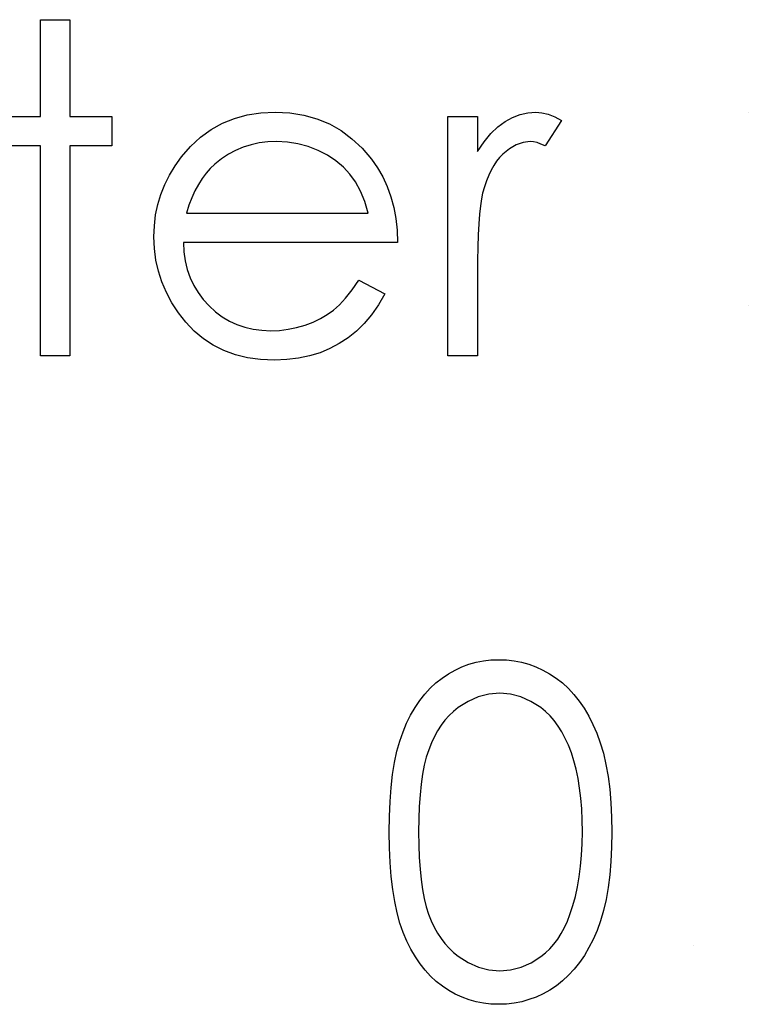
# Model space of a CAD drawing. Header units: inches. Extents: x 1687 to 2505, y -239 to -56.
# Tile 224 of 256: x 1859.004 to 1859.311, y -88.164 to -87.75. Entities that reach past the tile are written whole.
import ezdxf

# ---------------------------------------------------------------- set-up
doc = ezdxf.new("R2010")
doc.units = ezdxf.units.IN
doc.header["$LTSCALE"] = 0.5
doc.header["$MEASUREMENT"] = 0

msp = doc.modelspace()

# ---------------------------------------------------------------- linework, layer by layer
at = {"color": 7, "linetype": 'Continuous'}
for p, q in [((1859.01318, -87.74987), (1859.02554, -87.74987)), ((1859.01318, -87.79051), (1859.01318, -87.74987)), ((1859.02554, -87.74987), (1859.02554, -87.79051)), ((1859.09474, -87.79139), (1859.10013, -87.7899)), ((1859.10013, -87.7899), (1859.10581, -87.78904)), ((1859.10581, -87.78904), (1859.11183, -87.78874)), ((1859.11183, -87.78874), (1859.11801, -87.78904)), ((1859.11801, -87.78904), (1859.12389, -87.78998)), ((1859.12389, -87.78998), (1859.12944, -87.79153)), ((1859.21173, -87.79095), (1859.21493, -87.78971)), ((1859.21493, -87.78971), (1859.21816, -87.78899)), ((1859.21816, -87.78899), (1859.22147, -87.78874)), ((1859.22147, -87.78874), (1859.22404, -87.78896)), ((1859.22404, -87.78896), (1859.22669, -87.7896)), ((1859.22669, -87.7896), (1859.22942, -87.79067)), ((1859.31085, -87.78874), (1859.31085, -87.78874)), ((1858.99551, -87.79051), (1859.01318, -87.79051)), ((1859.02554, -87.79051), (1859.04321, -87.79051)), ((1859.04321, -87.79051), (1859.04321, -87.80287)), ((1859.08489, -87.79608), (1859.08967, -87.79343)), ((1859.08967, -87.79343), (1859.09474, -87.79139)), ((1859.12944, -87.79153), (1859.13466, -87.79368)), ((1859.13466, -87.79368), (1859.13957, -87.79647)), ((1859.18454, -87.79051), (1859.1969, -87.79051)), ((1859.18454, -87.8912), (1859.18454, -87.79051)), ((1859.1969, -87.79051), (1859.1969, -87.80533)), ((1859.20557, -87.79492), (1859.20861, -87.79266)), ((1859.20861, -87.79266), (1859.21173, -87.79095)), ((1859.23224, -87.79219), (1859.22545, -87.8029)), ((1859.22942, -87.79067), (1859.23224, -87.79219)), ((1859.08045, -87.79928), (1859.08489, -87.79608)), ((1859.13957, -87.79647), (1859.14415, -87.79989)), ((1859.19972, -87.80124), (1859.20262, -87.79777)), ((1859.20262, -87.79777), (1859.20557, -87.79492)), ((1859.07631, -87.80312), (1859.08045, -87.79928)), ((1859.10173, -87.80243), (1859.09844, -87.80345)), ((1859.10518, -87.80169), (1859.10173, -87.80243)), ((1859.10877, -87.80124), (1859.10518, -87.80169)), ((1859.11247, -87.80111), (1859.10877, -87.80124)), ((1859.11699, -87.80133), (1859.11247, -87.80111)), ((1859.12141, -87.80204), (1859.11699, -87.80133)), ((1859.12574, -87.8032), (1859.12141, -87.80204)), ((1859.14415, -87.79989), (1859.14843, -87.80392)), ((1859.1969, -87.80533), (1859.19972, -87.80124)), ((1859.21324, -87.80243), (1859.2104, -87.80409)), ((1859.21617, -87.80144), (1859.21324, -87.80243)), ((1859.21912, -87.80111), (1859.21617, -87.80144)), ((1859.22048, -87.80122), (1859.21912, -87.80111)), ((1859.22199, -87.80155), (1859.22048, -87.80122)), ((1859.22365, -87.80213), (1859.22199, -87.80155)), ((1859.22545, -87.8029), (1859.22365, -87.80213)), ((1859.01318, -87.80287), (1858.99551, -87.80287)), ((1859.01318, -87.8912), (1859.01318, -87.80287)), ((1859.04321, -87.80287), (1859.02554, -87.80287)), ((1859.02554, -87.80287), (1859.02554, -87.8912)), ((1859.07247, -87.80751), (1859.07631, -87.80312)), ((1859.0922, -87.80641), (1859.08931, -87.80834)), ((1859.09524, -87.8048), (1859.0922, -87.80641)), ((1859.09844, -87.80345), (1859.09524, -87.8048)), ((1859.12994, -87.80486), (1859.12574, -87.8032)), ((1859.13389, -87.80687), (1859.12994, -87.80486)), ((1859.13742, -87.80919), (1859.13389, -87.80687)), ((1859.14843, -87.80392), (1859.15238, -87.80856)), ((1859.20759, -87.80641), (1859.20623, -87.80781)), ((1859.2104, -87.80409), (1859.20759, -87.80641)), ((1859.06976, -87.81126), (1859.07247, -87.80751)), ((1859.08652, -87.81055), (1859.08459, -87.81237)), ((1859.08931, -87.80834), (1859.08652, -87.81055)), ((1859.14057, -87.81182), (1859.13742, -87.80919)), ((1859.15238, -87.80856), (1859.15492, -87.81217)), ((1859.20496, -87.80941), (1859.2038, -87.81118)), ((1859.20623, -87.80781), (1859.20496, -87.80941)), ((1859.0654, -87.81916), (1859.06739, -87.81516)), ((1859.06739, -87.81516), (1859.06976, -87.81126)), ((1859.08279, -87.81441), (1859.08111, -87.81665)), ((1859.08459, -87.81237), (1859.08279, -87.81441)), ((1859.14327, -87.81474), (1859.14057, -87.81182)), ((1859.14564, -87.81805), (1859.14327, -87.81474)), ((1859.15492, -87.81217), (1859.1571, -87.81598)), ((1859.2027, -87.81314), (1859.20168, -87.81529)), ((1859.2038, -87.81118), (1859.2027, -87.81314)), ((1859.06377, -87.8233), (1859.0654, -87.81916)), ((1859.07956, -87.8191), (1859.07813, -87.82181)), ((1859.08111, -87.81665), (1859.07956, -87.8191)), ((1859.14771, -87.82189), (1859.14564, -87.81805)), ((1859.1571, -87.81598), (1859.15898, -87.82004)), ((1859.20074, -87.81761), (1859.19988, -87.82012)), ((1859.20168, -87.81529), (1859.20074, -87.81761)), ((1859.0625, -87.82758), (1859.06377, -87.8233)), ((1859.07813, -87.82181), (1859.0768, -87.82471)), ((1859.14951, -87.82625), (1859.14771, -87.82189)), ((1859.15898, -87.82004), (1859.16049, -87.82429)), ((1859.19911, -87.8228), (1859.19859, -87.8252)), ((1859.19988, -87.82012), (1859.19911, -87.8228)), ((1859.06159, -87.83197), (1859.0625, -87.82758)), ((1859.0768, -87.82471), (1859.07562, -87.8278)), ((1859.15097, -87.83114), (1859.14951, -87.82625)), ((1859.16049, -87.82429), (1859.16171, -87.82876)), ((1859.19859, -87.8252), (1859.19815, -87.82816)), ((1859.07562, -87.8278), (1859.07454, -87.83114)), ((1859.07454, -87.83114), (1859.15097, -87.83114)), ((1859.16171, -87.82876), (1859.16259, -87.83346)), ((1859.19776, -87.83166), (1859.19746, -87.83572)), ((1859.19815, -87.82816), (1859.19776, -87.83166)), ((1859.06107, -87.83649), (1859.06159, -87.83197)), ((1859.16259, -87.83346), (1859.16312, -87.83837)), ((1859.19746, -87.83572), (1859.19721, -87.8403)), ((1859.06087, -87.84113), (1859.06107, -87.83649)), ((1859.16312, -87.83837), (1859.16334, -87.8435)), ((1859.0611, -87.84607), (1859.06087, -87.84113)), ((1859.16334, -87.8435), (1859.07324, -87.8435)), ((1859.07324, -87.8435), (1859.07349, -87.84748)), ((1859.19721, -87.8403), (1859.19704, -87.84544)), ((1859.0617, -87.8509), (1859.0611, -87.84607)), ((1859.07349, -87.84748), (1859.07404, -87.85129)), ((1859.19704, -87.84544), (1859.19693, -87.85112)), ((1859.06275, -87.85557), (1859.0617, -87.8509)), ((1859.07404, -87.85129), (1859.07492, -87.8549)), ((1859.19693, -87.85112), (1859.1969, -87.85736)), ((1859.06424, -87.86012), (1859.06275, -87.85557)), ((1859.07492, -87.8549), (1859.07614, -87.85833)), ((1859.06612, -87.86457), (1859.06424, -87.86012)), ((1859.07614, -87.85833), (1859.07763, -87.86156)), ((1859.14424, -87.86346), (1859.14705, -87.8594)), ((1859.14705, -87.8594), (1859.15804, -87.86517)), ((1859.1969, -87.85736), (1859.1969, -87.8912)), ((1859.06841, -87.86887), (1859.06612, -87.86457)), ((1859.07763, -87.86156), (1859.07945, -87.86462)), ((1859.07945, -87.86462), (1859.0816, -87.86749)), ((1859.1415, -87.86688), (1859.14424, -87.86346)), ((1859.07114, -87.87304), (1859.06841, -87.86887)), ((1859.0816, -87.86749), (1859.08406, -87.8702)), ((1859.13888, -87.86976), (1859.1415, -87.86688)), ((1859.15804, -87.86517), (1859.15533, -87.86978)), ((1859.07429, -87.87707), (1859.07114, -87.87304)), ((1859.08406, -87.8702), (1859.08677, -87.87263)), ((1859.08677, -87.87263), (1859.08961, -87.87475)), ((1859.13378, -87.87384), (1859.13637, -87.87199)), ((1859.13637, -87.87199), (1859.13888, -87.86976)), ((1859.15533, -87.86978), (1859.15243, -87.87392)), ((1859.31085, -87.87), (1859.31085, -87.87)), ((1859.0778, -87.8808), (1859.07429, -87.87707)), ((1859.08961, -87.87475), (1859.09262, -87.87655)), ((1859.09262, -87.87655), (1859.09579, -87.87801)), ((1859.12442, -87.87826), (1859.12781, -87.87699)), ((1859.12781, -87.87699), (1859.13093, -87.8755)), ((1859.13093, -87.8755), (1859.13378, -87.87384)), ((1859.15243, -87.87392), (1859.14934, -87.87762)), ((1859.08166, -87.88403), (1859.0778, -87.8808)), ((1859.09579, -87.87801), (1859.09911, -87.87914)), ((1859.09911, -87.87914), (1859.10258, -87.87994)), ((1859.10258, -87.87994), (1859.1062, -87.88044)), ((1859.1062, -87.88044), (1859.10998, -87.8806)), ((1859.10998, -87.8806), (1859.11368, -87.88047)), ((1859.11368, -87.88047), (1859.1173, -87.88002)), ((1859.1173, -87.88002), (1859.12088, -87.87928)), ((1859.12088, -87.87928), (1859.12442, -87.87826)), ((1859.14603, -87.88082), (1859.14253, -87.88361)), ((1859.14934, -87.87762), (1859.14603, -87.88082)), ((1859.08583, -87.88676), (1859.08166, -87.88403)), ((1859.14253, -87.88361), (1859.13883, -87.88604)), ((1859.0903, -87.88899), (1859.08583, -87.88676)), ((1859.09513, -87.89073), (1859.0903, -87.88899)), ((1859.13488, -87.88814), (1859.13074, -87.88988)), ((1859.13883, -87.88604), (1859.13488, -87.88814)), ((1859.02554, -87.8912), (1859.01318, -87.8912)), ((1859.10026, -87.89198), (1859.09513, -87.89073)), ((1859.10573, -87.89272), (1859.10026, -87.89198)), ((1859.11153, -87.89297), (1859.10573, -87.89272)), ((1859.11674, -87.89278), (1859.11153, -87.89297)), ((1859.12168, -87.8922), (1859.11674, -87.89278)), ((1859.12635, -87.89123), (1859.12168, -87.8922)), ((1859.13074, -87.88988), (1859.12635, -87.89123)), ((1859.1969, -87.8912), (1859.18454, -87.8912)), ((1859.18757, -88.02324), (1859.19042, -88.02191)), ((1859.19042, -88.02191), (1859.19337, -88.02084)), ((1859.19337, -88.02084), (1859.19638, -88.01998)), ((1859.19638, -88.01998), (1859.19947, -88.01937)), ((1859.19947, -88.01937), (1859.20262, -88.01901)), ((1859.20262, -88.01901), (1859.20587, -88.0189)), ((1859.20587, -88.0189), (1859.20916, -88.01901)), ((1859.20916, -88.01901), (1859.21239, -88.01937)), ((1859.21239, -88.01937), (1859.21551, -88.01998)), ((1859.21551, -88.01998), (1859.21857, -88.02084)), ((1859.21857, -88.02084), (1859.22155, -88.02191)), ((1859.22155, -88.02191), (1859.22445, -88.02324)), ((1859.18208, -88.0266), (1859.18479, -88.02481)), ((1859.18479, -88.02481), (1859.18757, -88.02324)), ((1859.22445, -88.02324), (1859.22729, -88.02481)), ((1859.22729, -88.02481), (1859.23003, -88.02663)), ((1859.17706, -88.03088), (1859.17949, -88.02865)), ((1859.17949, -88.02865), (1859.18208, -88.0266)), ((1859.23003, -88.02663), (1859.23265, -88.02867)), ((1859.23265, -88.02867), (1859.23516, -88.03099)), ((1859.17267, -88.03607), (1859.17479, -88.03337)), ((1859.17479, -88.03337), (1859.17706, -88.03088)), ((1859.20173, -88.03342), (1859.19729, -88.03453)), ((1859.20629, -88.03304), (1859.20173, -88.03342)), ((1859.21079, -88.03342), (1859.20629, -88.03304)), ((1859.21518, -88.03453), (1859.21079, -88.03342)), ((1859.23516, -88.03099), (1859.23751, -88.03353)), ((1859.23751, -88.03353), (1859.23972, -88.03629)), ((1859.17068, -88.03903), (1859.17267, -88.03607)), ((1859.19301, -88.03643), (1859.18884, -88.03905)), ((1859.19729, -88.03453), (1859.19301, -88.03643)), ((1859.21943, -88.03643), (1859.21518, -88.03453)), ((1859.2236, -88.03905), (1859.21943, -88.03643)), ((1859.23972, -88.03629), (1859.24179, -88.03933)), ((1859.16715, -88.04557), (1859.16883, -88.04217)), ((1859.16883, -88.04217), (1859.17068, -88.03903)), ((1859.18501, -88.04239), (1859.18327, -88.04435)), ((1859.18686, -88.04063), (1859.18501, -88.04239)), ((1859.18884, -88.03905), (1859.18686, -88.04063)), ((1859.22558, -88.04065), (1859.2236, -88.03905)), ((1859.22746, -88.04248), (1859.22558, -88.04065)), ((1859.22925, -88.04452), (1859.22746, -88.04248)), ((1859.24179, -88.03933), (1859.24372, -88.04259)), ((1859.24372, -88.04259), (1859.24549, -88.04609)), ((1859.16563, -88.04918), (1859.16715, -88.04557)), ((1859.18167, -88.04648), (1859.18018, -88.04877)), ((1859.18327, -88.04435), (1859.18167, -88.04648)), ((1859.23091, -88.04678), (1859.22925, -88.04452)), ((1859.23246, -88.04927), (1859.23091, -88.04678)), ((1859.24549, -88.04609), (1859.24714, -88.04985)), ((1859.16428, -88.0531), (1859.16563, -88.04918)), ((1859.18018, -88.04877), (1859.1788, -88.05125)), ((1859.23389, -88.05197), (1859.23246, -88.04927)), ((1859.24714, -88.04985), (1859.2486, -88.05388)), ((1859.16309, -88.05741), (1859.16428, -88.0531)), ((1859.17755, -88.0539), (1859.17642, -88.05675)), ((1859.1788, -88.05125), (1859.17755, -88.0539)), ((1859.23522, -88.05487), (1859.23389, -88.05197)), ((1859.23643, -88.05802), (1859.23522, -88.05487)), ((1859.2486, -88.05388), (1859.2499, -88.05824)), ((1859.16207, -88.0621), (1859.16309, -88.05741)), ((1859.17642, -88.05675), (1859.17543, -88.05984)), ((1859.23751, -88.06138), (1859.23643, -88.05802)), ((1859.2499, -88.05824), (1859.25098, -88.06293)), ((1859.16127, -88.06718), (1859.16207, -88.0621)), ((1859.17457, -88.06329), (1859.17383, -88.06707)), ((1859.17543, -88.05984), (1859.17457, -88.06329)), ((1859.23847, -88.06497), (1859.23751, -88.06138)), ((1859.25098, -88.06293), (1859.25186, -88.06795)), ((1859.16063, -88.07265), (1859.16127, -88.06718)), ((1859.17383, -88.06707), (1859.17325, -88.07124)), ((1859.23925, -88.06878), (1859.23847, -88.06497)), ((1859.17325, -88.07124), (1859.17278, -88.07574)), ((1859.23991, -88.07284), (1859.23925, -88.06878)), ((1859.25186, -88.06795), (1859.25255, -88.07331)), ((1859.16016, -88.07853), (1859.16063, -88.07265)), ((1859.17278, -88.07574), (1859.17245, -88.08057)), ((1859.24041, -88.07712), (1859.23991, -88.07284)), ((1859.25255, -88.07331), (1859.25305, -88.07902)), ((1859.15989, -88.08476), (1859.16016, -88.07853)), ((1859.24079, -88.08162), (1859.24041, -88.07712)), ((1859.25305, -88.07902), (1859.25332, -88.08504)), ((1859.17245, -88.08057), (1859.17223, -88.08579)), ((1859.24099, -88.08637), (1859.24079, -88.08162)), ((1859.1598, -88.09139), (1859.15989, -88.08476)), ((1859.17223, -88.08579), (1859.17217, -88.09133)), ((1859.24107, -88.09133), (1859.24099, -88.08637)), ((1859.25332, -88.08504), (1859.25343, -88.09139)), ((1859.15989, -88.09796), (1859.1598, -88.09139)), ((1859.17217, -88.09133), (1859.17223, -88.09685)), ((1859.24099, -88.0963), (1859.24107, -88.09133)), ((1859.25343, -88.09139), (1859.25332, -88.09771)), ((1859.24074, -88.10111), (1859.24099, -88.0963)), ((1859.16016, -88.10417), (1859.15989, -88.09796)), ((1859.17223, -88.09685), (1859.17245, -88.10204)), ((1859.25332, -88.09771), (1859.25305, -88.1037)), ((1859.16063, -88.11002), (1859.16016, -88.10417)), ((1859.17245, -88.10204), (1859.17278, -88.1069)), ((1859.24032, -88.10572), (1859.24074, -88.10111)), ((1859.25305, -88.1037), (1859.25255, -88.10939)), ((1859.17278, -88.1069), (1859.17322, -88.11137)), ((1859.23977, -88.11013), (1859.24032, -88.10572)), ((1859.1613, -88.11546), (1859.16063, -88.11002)), ((1859.17322, -88.11137), (1859.17383, -88.11551)), ((1859.23903, -88.11436), (1859.23977, -88.11013)), ((1859.25255, -88.10939), (1859.25189, -88.11471)), ((1859.16212, -88.12054), (1859.1613, -88.11546)), ((1859.17383, -88.11551), (1859.17454, -88.11932)), ((1859.23814, -88.11841), (1859.23903, -88.11436)), ((1859.25189, -88.11471), (1859.25101, -88.11971)), ((1859.16312, -88.12526), (1859.16212, -88.12054)), ((1859.17454, -88.11932), (1859.1754, -88.12277)), ((1859.23707, -88.12228), (1859.23814, -88.11841)), ((1859.25101, -88.11971), (1859.24993, -88.12438)), ((1859.16433, -88.12959), (1859.16312, -88.12526)), ((1859.1754, -88.12277), (1859.17639, -88.12587)), ((1859.23585, -88.12598), (1859.23707, -88.12228)), ((1859.24993, -88.12438), (1859.24869, -88.12874)), ((1859.16571, -88.13354), (1859.16433, -88.12959)), ((1859.17639, -88.12587), (1859.17753, -88.12871)), ((1859.17753, -88.12871), (1859.17877, -88.13136)), ((1859.23353, -88.13152), (1859.23475, -88.12885)), ((1859.23475, -88.12885), (1859.23585, -88.12598)), ((1859.24869, -88.12874), (1859.24722, -88.13274)), ((1859.16726, -88.13718), (1859.16571, -88.13354)), ((1859.17877, -88.13136), (1859.18012, -88.13384)), ((1859.18012, -88.13384), (1859.18161, -88.13613)), ((1859.23218, -88.13404), (1859.23353, -88.13152)), ((1859.24722, -88.13274), (1859.2456, -88.13647)), ((1859.16897, -88.14061), (1859.16726, -88.13718)), ((1859.18161, -88.13613), (1859.18324, -88.13826)), ((1859.22912, -88.13845), (1859.23072, -88.13633)), ((1859.23072, -88.13633), (1859.23218, -88.13404)), ((1859.2456, -88.13647), (1859.24383, -88.13994)), ((1859.17082, -88.14378), (1859.16897, -88.14061)), ((1859.18324, -88.13826), (1859.18498, -88.14022)), ((1859.18498, -88.14022), (1859.18686, -88.14199)), ((1859.18686, -88.14199), (1859.18884, -88.14359)), ((1859.22558, -88.14215), (1859.22741, -88.14041)), ((1859.22741, -88.14041), (1859.22912, -88.13845)), ((1859.24383, -88.13994), (1859.24192, -88.1432)), ((1859.17281, -88.14671), (1859.17082, -88.14378)), ((1859.18884, -88.14359), (1859.19304, -88.14624)), ((1859.19304, -88.14624), (1859.19735, -88.14811)), ((1859.21951, -88.14632), (1859.22362, -88.14372)), ((1859.22362, -88.14372), (1859.22558, -88.14215)), ((1859.23985, -88.14624), (1859.23765, -88.14902)), ((1859.24192, -88.1432), (1859.23985, -88.14624)), ((1859.17493, -88.14944), (1859.17281, -88.14671)), ((1859.17719, -88.15192), (1859.17493, -88.14944)), ((1859.19735, -88.14811), (1859.20176, -88.14925)), ((1859.20176, -88.14925), (1859.20629, -88.14963)), ((1859.20629, -88.14963), (1859.21084, -88.14927)), ((1859.21084, -88.14927), (1859.21526, -88.14814)), ((1859.21526, -88.14814), (1859.21951, -88.14632)), ((1859.23765, -88.14902), (1859.23527, -88.15156)), ((1859.17962, -88.15416), (1859.17719, -88.15192)), ((1859.18219, -88.15617), (1859.17962, -88.15416)), ((1859.23276, -88.15388), (1859.23011, -88.15595)), ((1859.23527, -88.15156), (1859.23276, -88.15388)), ((1859.18487, -88.15794), (1859.18219, -88.15617)), ((1859.18763, -88.15949), (1859.18487, -88.15794)), ((1859.22735, -88.15778), (1859.22451, -88.15938)), ((1859.23011, -88.15595), (1859.22735, -88.15778)), ((1859.19047, -88.16081), (1859.18763, -88.15949)), ((1859.1934, -88.16186), (1859.19047, -88.16081)), ((1859.19638, -88.16269), (1859.1934, -88.16186)), ((1859.19947, -88.1633), (1859.19638, -88.16269)), ((1859.21554, -88.16266), (1859.21239, -88.16327)), ((1859.2186, -88.16181), (1859.21554, -88.16266)), ((1859.22158, -88.1607), (1859.2186, -88.16181)), ((1859.22451, -88.15938), (1859.22158, -88.1607)), ((1859.20262, -88.16365), (1859.19947, -88.1633)), ((1859.20587, -88.16376), (1859.20262, -88.16365)), ((1859.20916, -88.16365), (1859.20587, -88.16376)), ((1859.21239, -88.16327), (1859.20916, -88.16365))]:
    msp.add_line(p, q, dxfattribs=at)
msp.add_arc((1859.28788, -88.15052), 0.01148, 89.9966, 90.0034, dxfattribs=at)

doc.saveas('drawing.dxf')
